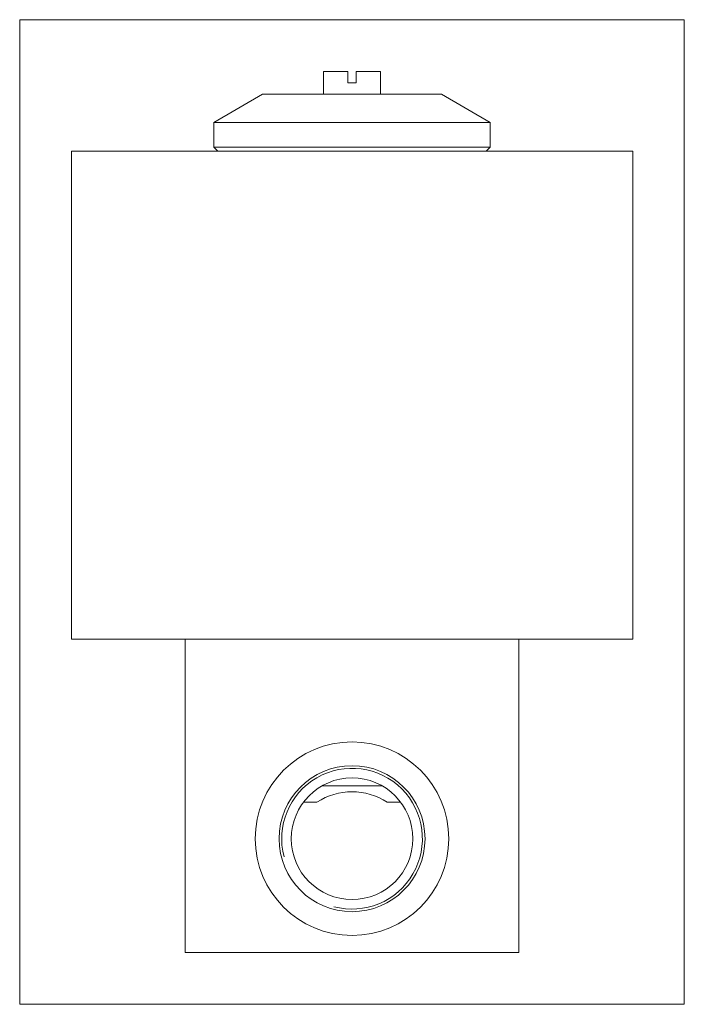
# Model space of a CAD drawing. Extents: x 60 to 141, y 15 to 136.
import ezdxf
from ezdxf.xclip import XClip

# ---------------------------------------------------------------- set-up
doc = ezdxf.new("R2010")
doc.units = 0
doc.header["$LTSCALE"] = 25.4
doc.header["$MEASUREMENT"] = 0
doc.header["$XCLIPFRAME"] = 2
doc.layers.get('0').update_dxf_attribs({"linetype": 'CONTINUOUS'})
for name, color, linetype in [('CEWKA_25', 7, 'CONTINUOUS'), ('W-008_WKRĘT_M4X1', 7, 'CONTINUOUS'), ('WA_007_01_00_007', 7, 'CONTINUOUS'), ('WA_141_04_00_009', 7, 'CONTINUOUS'), ('WA_167_01_00_005', 7, 'CONTINUOUS')]:
    doc.layers.add(name, color=color, linetype=linetype)

# ---------------------------------------------------------------- blocks, each defined once
blk = doc.blocks.new('SE1')
at = {"layer": 'CEWKA_25', "color": 7, "linetype": 'CONTINUOUS', "lineweight": 0}
for p, q in [((66.15, 119.52), (135.15, 119.52)), ((66.15, 119.52), (66.15, 59.52)), ((135.15, 59.52), (135.15, 119.52)), ((66.15, 59.52), (135.15, 59.52))]:
    blk.add_line(p, q, dxfattribs=at)
at = {"layer": 'W-008_WKRĘT_M4X1', "color": 7, "linetype": 'CONTINUOUS', "lineweight": 0}
for p, q in [((97.15, 129.32), (97.15, 126.52)), ((97.15, 129.32), (100.15, 129.32)), ((100.15, 127.92), (100.15, 129.32)), ((104.15, 129.32), (101.15, 129.32)), ((101.15, 129.32), (101.15, 127.92)), ((104.15, 126.52), (104.15, 129.32)), ((101.15, 127.92), (100.15, 127.92))]:
    blk.add_line(p, q, dxfattribs=at)
at = {"layer": 'WA_007_01_00_007', "color": 7, "linetype": 'CONTINUOUS', "lineweight": 0}
for p, q in [((89.65, 126.52), (83.65, 123.05)), ((89.65, 126.52), (111.65, 126.52)), ((117.65, 123.05), (111.65, 126.52)), ((83.65, 123.05), (117.65, 123.05)), ((83.65, 123.05), (83.65, 120.02)), ((117.65, 120.02), (117.65, 123.05)), ((117.65, 120.02), (83.65, 120.02)), ((83.65, 120.02), (84.15, 119.52)), ((117.15, 119.52), (117.65, 120.02))]:
    blk.add_line(p, q, dxfattribs=at)
at = {"layer": 'WA_141_04_00_009', "color": 7, "linetype": 'CONTINUOUS', "lineweight": 0}
blk.add_line((96.95, 41.52), (104.34, 41.52), dxfattribs=at)
at = {"layer": 'WA_167_01_00_005', "color": 7, "linetype": 'CONTINUOUS', "lineweight": 0}
for p, q in [((80.15, 21.02), (80.15, 59.52)), ((121.15, 59.52), (121.15, 21.02)), ((94.68, 39.52), (96.33, 39.52)), ((104.96, 39.52), (106.61, 39.52)), ((121.15, 21.02), (80.15, 21.02))]:
    blk.add_line(p, q, dxfattribs=at)
for radius in [11.89, 8.97, 7.47]:
    blk.add_circle((100.65, 35.02), radius, dxfattribs=at)
for centre, radius, start, end in [((100.65, 35.02), 8.65, 255, 195), ((100.65, 32.87), 7.92, 57.0203, 122.9797)]:
    blk.add_arc(centre, radius, start, end, dxfattribs=at)

msp = doc.modelspace()

# ---------------------------------------------------------------- block references
at = {"color": 0, "lineweight": 0}
ref = msp.add_blockref('SE1', (0, 0), dxfattribs=at)
XClip(ref).set_block_clipping_path([(59.7954295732, 14.6673140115), (141.4954278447, 135.6673144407)])
ref.dxf.unprotected_set("ltscale", 0)

doc.saveas('drawing.dxf')
